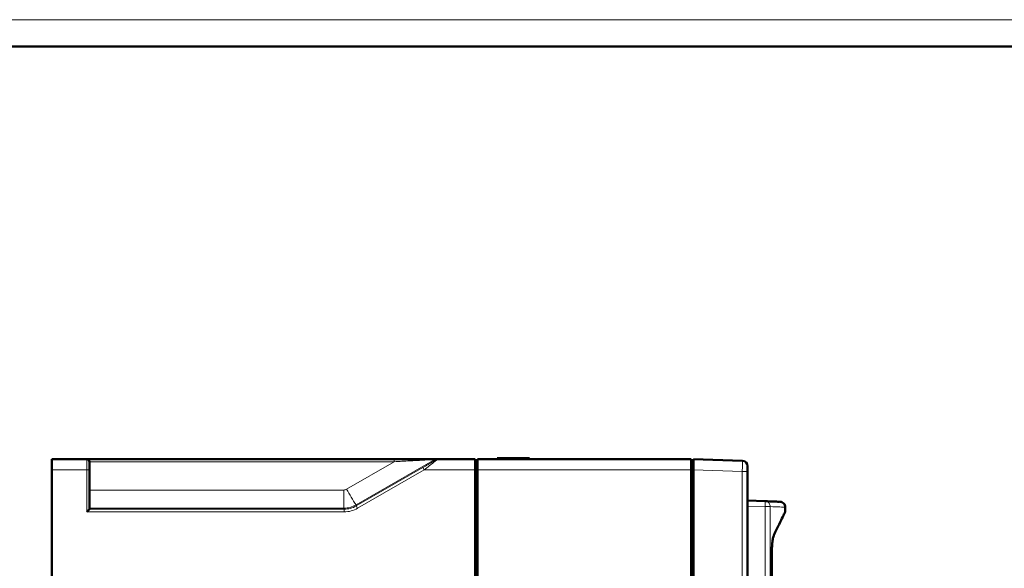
# Model space of a CAD drawing. Header units: millimetres. Extents: x 0 to 594, y 0 to 420.
# Tile 11 of 15: x 228 to 411, y 318 to 420. Entities that reach past the tile are written whole.
import ezdxf

# ---------------------------------------------------------------- set-up
doc = ezdxf.new("R2010")
doc.units = ezdxf.units.MM
doc.linetypes.add('SLD-Сплошная', pattern=[0])

msp = doc.modelspace()

# ---------------------------------------------------------------- linework, layer by layer
at = {"color": 7, "linetype": 'SLD-Сплошная', "lineweight": 18}
msp.add_line((0, 420), (594, 420), dxfattribs=at)
at = {"color": 7, "linetype": 'SLD-Сплошная', "lineweight": 50}
for p, q in [((589, 415), (20, 415)), ((234.44, 338.42), (234.44, 336.42)), ((240.94, 338.42), (234.44, 338.42)), ((298.03, 338.42), (240.94, 338.42)), ((306.06, 338.42), (305.78, 338.42)), ((313.04, 338.42), (306.06, 338.42)), ((313.04, 338.42), (313.04, 336.42)), ((313.44, 336.42), (313.44, 338.42)), ((313.44, 338.42), (353.14, 338.42)), ((317.14, 338.62), (317.54, 338.62)), ((317.14, 338.62), (317.14, 338.42)), ((317.54, 338.42), (317.54, 338.62)), ((323.14, 338.62), (317.54, 338.62)), ((323.14, 338.42), (323.14, 338.62)), ((353.14, 336.42), (353.14, 338.42)), ((362.62, 338.11), (353.54, 338.42)), ((234.44, 300.43), (234.44, 336.42)), ((241.44, 329.13), (241.44, 336.42)), ((313.04, 338.02), (313.44, 338.02)), ((313.04, 336.42), (313.04, 309.42)), ((313.44, 336.42), (313.44, 158.42)), ((353.54, 338.02), (353.14, 338.02)), ((353.14, 158.42), (353.14, 336.42)), ((353.54, 336.42), (353.54, 247.82)), ((363.59, 247.82), (363.59, 336.11)), ((241.44, 329.13), (240.94, 328.63)), ((241.44, 329.13), (241.44, 329.13)), ((366.84, 330.61), (363.59, 330.72)), ((370.59, 328.58), (370.59, 329.52))]:
    msp.add_line(p, q, dxfattribs=at)
at = {"color": 8, "linetype": 'SLD-Сплошная', "lineweight": 18}
for p, q in [((240.94, 336.42), (240.94, 338.42)), ((305.53, 338.36), (290.92, 329.91)), ((298.03, 337.94), (298.03, 338.42)), ((305.81, 338.36), (305.53, 338.36)), ((234.44, 336.42), (240.94, 336.42)), ((240.94, 336.42), (240.94, 328.63)), ((240.94, 336.42), (241.44, 336.42)), ((241.44, 337.94), (298.03, 337.94)), ((289.17, 332.82), (298.03, 337.94)), ((303.32, 336.86), (290.97, 329.73)), ((291.22, 329.3), (303.57, 336.42)), ((303.57, 336.42), (303.32, 336.86)), ((303.57, 336.42), (313.04, 336.42)), ((313.04, 336.42), (313.44, 336.42)), ((353.14, 336.42), (313.44, 336.42)), ((353.54, 336.52), (353.14, 336.52)), ((362.62, 336.11), (353.54, 336.42)), ((362.62, 247.82), (362.62, 336.11)), ((363.59, 336.11), (362.62, 336.11)), ((241.44, 332.68), (288.67, 332.68)), ((288.67, 329.31), (288.67, 332.68)), ((288.67, 329.31), (241.44, 329.31)), ((288.72, 329.13), (241.44, 329.13)), ((288.72, 329.13), (288.67, 329.31)), ((288.72, 329.13), (288.72, 328.63)), ((290.92, 329.91), (290.97, 329.73)), ((290.97, 329.73), (291.22, 329.3)), ((366.84, 329.61), (363.59, 329.72)), ((366.84, 329.61), (366.84, 271.63)), ((367.78, 329.77), (367.79, 329.61)), ((367.79, 329.61), (367.79, 271.65)), ((240.94, 328.63), (288.72, 328.63))]:
    msp.add_line(p, q, dxfattribs=at)
at = {"color": 7, "linetype": 'SLD-Сплошная', "lineweight": 50}
for centre, radius, end in [((240.94, 337.92), 0.5, 90), ((362.59, 337.11), 1, 88)]:
    msp.add_arc(centre, radius, 0, end, dxfattribs=at)
at = {"color": 8, "linetype": 'SLD-Сплошная', "lineweight": 18}
for centre, radius, start, end in [((305.78, 337.93), 0.498, 90.0038, 120.1265), ((306.06, 337.93), 0.498, 90.0038, 120.1265), ((334.72, 358.24), 52.16, 209.1679, 212.8951), ((365.6, 330.4), 1.26, 356.1292, 9.5054), ((345.39, 330.4), 21.47, 357.8871, 359.7726)]:
    msp.add_arc(centre, radius, start, end, dxfattribs=at)
at = {"color": 7, "linetype": 'SLD-Сплошная', "lineweight": 50}
for points, knots in [([(305.78, 338.42), (305.73, 338.42), (305.63, 338.42), (304.89, 338.42), (303.31, 338.42), (300.86, 338.42), (299.01, 338.42), (298.03, 338.42)], [0, 0, 0, 0, 0.083165, 0.175071, 0.4001, 0.682193, 1, 1, 1, 1]), ([(353.54, 338.42), (353.54, 338.41), (353.54, 338.4), (353.54, 338.24), (353.54, 337.87), (353.54, 337.33), (353.54, 336.83), (353.54, 336.56), (353.54, 336.42)], [0, 0, 0, 0, 0.130431, 0.257421, 0.5, 0.742571, 0.869563, 1, 1, 1, 1]), ([(241.44, 336.42), (241.44, 336.61), (241.44, 336.9), (241.44, 337.25), (241.44, 337.41), (241.44, 337.49), (241.44, 337.5), (241.44, 337.64), (241.44, 337.8), (241.44, 337.88), (241.44, 337.91), (241.44, 337.92), (241.44, 337.92), (241.44, 337.92)], [0, 0, 0, 0, 0.239397, 0.369537, 0.499905, 0.500469, 0.504986, 0.517595, 0.759373, 0.879558, 0.885571, 0.939497, 1, 1, 1, 1]), ([(363.59, 336.11), (363.59, 336.24), (363.59, 336.5), (363.59, 336.83), (363.59, 337.06), (363.59, 337.09), (363.59, 337.11)], [0, 0, 0, 0, 0.250021, 0.5, 0.749979, 1, 1, 1, 1]), ([(369.51, 330.52), (369.53, 330.52), (369.59, 330.51), (368.78, 330.54), (367.49, 330.59), (366.84, 330.61)], [0, 0, 0, 0, 0.200005, 0.600023, 1, 1, 1, 1]), ([(370.59, 329.51), (370.57, 329.64), (370.54, 329.89), (370.32, 330.22), (370, 330.46), (369.74, 330.49), (369.62, 330.51)], [0, 0, 0, 0, 0.2405484, 0.5, 0.7594516, 1, 1, 1, 1]), ([(368.49, 324.32), (368.83, 325.02), (369.5, 326.42), (370.16, 327.78), (370.54, 328.56), (370.55, 328.57), (370.55, 328.58)], [0, 0, 0, 0, 0.266256, 0.532493, 0.806437, 1, 1, 1, 1]), ([(368.08, 320.63), (368.09, 320.98), (368.1, 321.75), (368.18, 322.85), (368.31, 323.82), (368.43, 324.15), (368.49, 324.32)], [0, 0, 0, 0, 0.210191, 0.466575, 0.724604, 1, 1, 1, 1]), ([(368.08, 320.63), (368.1, 317.97), (368.12, 313.21), (368.24, 306.41), (368.42, 300.17), (368.68, 294.01), (368.99, 288.43), (369.32, 283.56), (369.66, 279.47), (369.94, 276.51), (370.14, 274.54), (370.32, 272.92), (370.48, 271.5), (370.58, 270.72), (370.58, 270.77), (370.57, 270.78)], [0, 0, 0, 0, 0.119979, 0.214272, 0.308533, 0.406166, 0.503706, 0.581697, 0.661119, 0.739241, 0.779667, 0.820087, 0.891921, 0.966267, 1, 1, 1, 1])]:
    msp.add_open_spline(points, degree=3, knots=knots, dxfattribs=at)
at = {"color": 8, "linetype": 'SLD-Сплошная', "lineweight": 18}
for points, knots in [([(298.03, 337.94), (298.98, 337.99), (300.76, 338.09), (303.12, 338.22), (304.65, 338.31), (305.38, 338.35), (305.48, 338.35), (305.53, 338.36)], [0, 0, 0, 0, 0.325525, 0.611929, 0.834845, 0.923147, 1, 1, 1, 1]), ([(305.81, 338.36), (305.81, 338.35), (305.8, 338.34), (305.65, 338.24), (305.43, 338.1), (304.98, 337.83), (304.27, 337.41), (303.65, 337.05), (303.32, 336.86)], [0, 0, 0, 0, 0.08293, 0.17295, 0.276316, 0.395628, 0.67828, 1, 1, 1, 1]), ([(306.06, 338.42), (306.06, 338.42), (306.05, 338.4), (305.92, 338.28), (305.69, 338.1), (305.24, 337.73), (304.52, 337.16), (303.89, 336.67), (303.57, 336.42)], [0, 0, 0, 0, 0.090624, 0.186199, 0.296212, 0.423349, 0.708192, 1, 1, 1, 1]), ([(362.62, 336.11), (362.62, 336.37), (362.63, 336.89), (362.64, 337.55), (362.63, 338.02), (362.62, 338.08), (362.62, 338.11)], [0, 0, 0, 0, 0.250012, 0.500003, 0.749993, 1, 1, 1, 1]), ([(288.67, 332.68), (288.76, 332.69), (288.94, 332.7), (289.09, 332.78), (289.17, 332.82)], [0, 0, 0, 0, 0.499959, 1, 1, 1, 1]), ([(288.67, 329.31), (289.07, 329.34), (289.85, 329.39), (290.56, 329.74), (290.92, 329.91)], [0, 0, 0, 0, 0.49718, 1, 1, 1, 1]), ([(366.84, 330.61), (366.95, 330.6), (367.17, 330.57), (367.47, 330.38), (367.69, 330.1), (367.75, 329.88), (367.78, 329.77)], [0, 0, 0, 0, 0.237159, 0.492701, 0.752229, 1, 1, 1, 1]), ([(370.47, 329.52), (370.49, 329.52), (370.56, 329.51), (369.74, 329.54), (368.44, 329.59), (367.79, 329.61)], [0, 0, 0, 0, 0.199999, 0.599998, 1, 1, 1, 1])]:
    msp.add_open_spline(points, degree=3, knots=knots, dxfattribs=at)
at = {"color": 7, "linetype": 'SLD-Сплошная', "lineweight": 50}
msp.add_open_spline([(353.14, 338.02), (353.14, 338), (353.14, 337.96), (353.14, 337.61), (353.14, 337.11), (353.14, 336.72), (353.14, 336.52)], degree=3, dxfattribs=at)
at = {"color": 8, "linetype": 'SLD-Сплошная', "lineweight": 18}
for points in [[(290.97, 329.73), (290.62, 329.55), (289.91, 329.2), (289.12, 329.15), (288.72, 329.13)], [(288.72, 328.63), (289.16, 328.66), (290.04, 328.71), (290.83, 329.1), (291.22, 329.3)], [(367.79, 329.61), (367.76, 329.61), (367.7, 329.61), (367.48, 329.61), (367.18, 329.61), (366.95, 329.61), (366.84, 329.61)]]:
    msp.add_open_spline(points, degree=3, dxfattribs=at)

doc.saveas('drawing.dxf')
